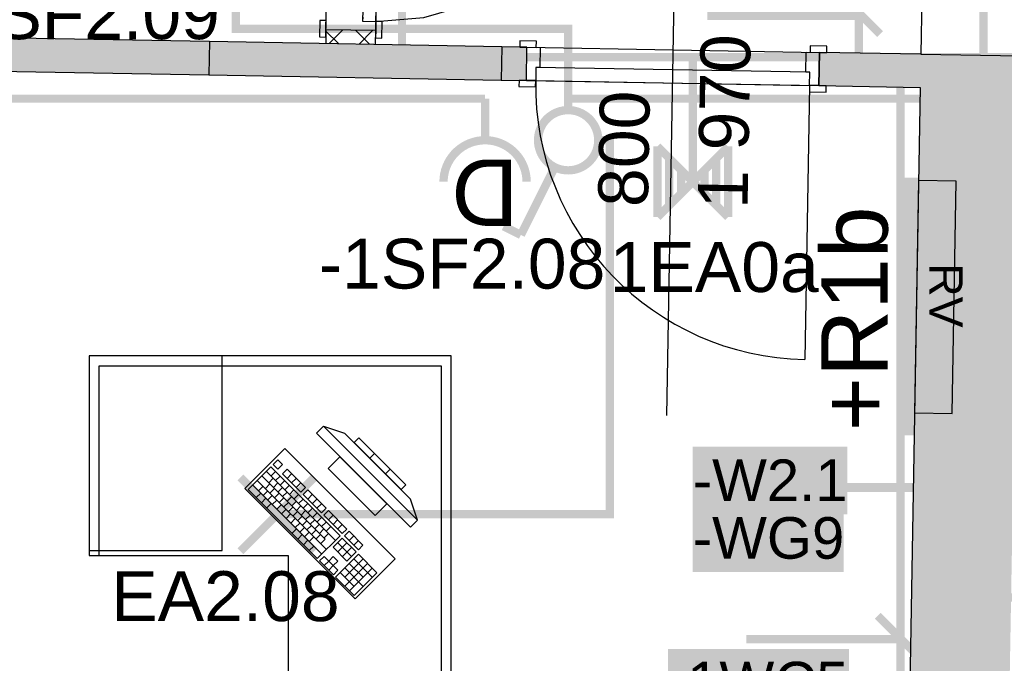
# Model space of a CAD drawing. Extents: x -12025 to 39812, y -30157 to 12.
# Tile 6 of 59: x 13350 to 16312, y -19573 to -17638. Entities that reach past the tile are written whole.
import ezdxf
from ezdxf.enums import TextEntityAlignment as Align

# ---------------------------------------------------------------- set-up
doc = ezdxf.new("R2010")
doc.units = 0
doc.header["$MEASUREMENT"] = 0
for name, color, linetype in [('0 (Pozadí)', 254, 'Continuous'), ('OÚ Dukovany nouzové osvětlení', 36, 'Continuous'), ('OÚ Dukovany půdorys kóty 2NP', 7, 'Continuous'), ('OÚ Dukovany půdorys podklad 2NP', 7, 'Continuous'), ('OÚ Dukovany rozváděče', 6, 'Continuous'), ('OÚ Dukovany světla', 132, 'Continuous'), ('OÚ Dukovany zásuvky', 92, 'Continuous'), ('Zakladni', 7, 'Continuous')]:
    doc.layers.add(name, color=color, linetype=linetype)
doc.styles.add('Arial', font='txt')
doc.styles.add('Arial_B', font='txt')

# ---------------------------------------------------------------- blocks, each defined once
blk = doc.blocks.new('Zásuvka (7)')
at = {"color": 0, "linetype": 'Continuous', "const_width": 25}
blk.add_lwpolyline([(0, 250), (0, 125)], dxfattribs=at)
for points in [[(-125, 0, -0.414214), (0, 125)], [(0, 125, -0.414214), (125, 0)]]:
    blk.add_lwpolyline(points, format="xyb", dxfattribs=at)
at = {"color": 0, "linetype": 'Continuous', "style": 'Arial'}
blk.add_text('D', height=200, rotation=180, dxfattribs=at).set_placement((0, 66.9), align=Align.CENTER)
blk = doc.blocks.new('Jednopólový vypínač (8)')
at = {"color": 0, "linetype": 'Continuous', "const_width": 25}
for points in [[(142.4, 284.9), (38.8, 77.7)], [(142.4, 284.9), (194.2, 259)]]:
    blk.add_lwpolyline(points, dxfattribs=at)
for points in [[(0, 90.6, 0.414214), (-90.6, 0)], [(90.6, 0, 0.414214), (0, 90.6)], [(-90.6, 0, 0.414214), (0, -90.6)], [(0, -90.6, 0.414214), (90.6, 0)]]:
    blk.add_lwpolyline(points, format="xyb", dxfattribs=at)
at = {"color": 0, "linetype": 'Continuous', "style": 'Arial'}
blk.add_text('-1SF2.09', height=150, dxfattribs=at).set_placement((-910, -196.1))
blk = doc.blocks.new('Jednopólový vypínač (9)')
at = {"color": 0, "linetype": 'Continuous', "const_width": 25}
for points in [[(0, 90.6, 0.414214), (-90.6, 0)], [(90.6, 0, 0.414214), (0, 90.6)], [(-90.6, 0, 0.414214), (0, -90.6)], [(0, -90.6, 0.414214), (90.6, 0)]]:
    blk.add_lwpolyline(points, format="xyb", dxfattribs=at)
for points in [[(-142.4, -284.9), (-38.8, -77.7)], [(-142.4, -284.9), (-194.2, -259)]]:
    blk.add_lwpolyline(points, dxfattribs=at)
at = {"color": 0, "linetype": 'Continuous', "style": 'Arial'}
blk.add_text('-1SF2.08', height=150, dxfattribs=at).set_placement((-750, -446.1))
blk = doc.blocks.new('P_zarovkove_svitidlo')
at = {"color": 0, "linetype": 'Continuous', "const_width": 25}
for points in [[(111, -111), (-111, 111)], [(-111, -111), (111, 111)]]:
    blk.add_lwpolyline(points, dxfattribs=at)
at = {"color": 0, "linetype": 'Continuous', "style": 'Arial'}
blk.add_text('EA2.08', height=150, dxfattribs=at).set_placement((-500, -321.1))
blk = doc.blocks.new('Stoupací vedení směrem nahoru')
at = {"color": 0, "linetype": 'Continuous'}
for points, const_width in [([(0, 52.8, 0.414214), (-52.8, 0)], 25), ([(52.8, 0, 0.414214), (0, 52.8)], 25), ([(0, 26.4, 0.414214), (-26.4, 0)], 52.8), ([(26.4, 0, 0.414214), (0, 26.4)], 52.8), ([(-52.8, 0, 0.414214), (0, -52.8)], 25), ([(-26.4, 0, 0.414214), (0, -26.4)], 52.8), ([(0, -26.4, 0.414214), (26.4, 0)], 52.8), ([(0, -52.8, 0.414214), (52.8, 0)], 25)]:
    blk.add_lwpolyline(points, format="xyb", dxfattribs=dict(at, const_width=const_width))
at = {"color": 0, "linetype": 'Continuous', "const_width": 25}
for points in [[(-211.1, -422.2), (0, 0)], [(-211.1, -422.2), (-197.9, -316.7)], [(-211.1, -422.2), (-131.9, -356.3)]]:
    blk.add_lwpolyline(points, dxfattribs=at)
blk = doc.blocks.new('Rozvadeč')
at = {"color": 0, "linetype": 'Continuous', "const_width": 25}
for points in [[(0, 0), (-250, 0), (-250, -750), (0, -750)], [(-93.8, -97.2), (-156.2, -97.2), (-156.2, -666.7), (-93.8, -666.7)]]:
    blk.add_lwpolyline(points, close=True, dxfattribs=at)
at = {"color": 0, "linetype": 'Continuous'}
blk.add_solid([(-93.8, -97.2), (-156.2, -97.2), (-93.8, -666.7), (-156.2, -666.7)], dxfattribs=at)
at = {"layer": '0 (Pozadí)', "linetype": 'Continuous'}
blk.add_solid([(0, 0), (-250, 0), (0, -750), (-250, -750)], dxfattribs=at)
at = {"color": 0, "linetype": 'Continuous', "style": 'Arial'}
blk.add_text('+R1b', height=200, rotation=90, dxfattribs=at).set_placement((-288.5, -750))
blk = doc.blocks.new('(19)')
at = {"color": 7, "linetype": 'Continuous', "const_width": 25}
for points in [[(520, 0), (395, 125)], [(460, 55), (0, 55)]]:
    blk.add_lwpolyline(points, dxfattribs=at)
at = {"layer": '0 (Pozadí)', "linetype": 'Continuous'}
blk.add_solid([(-236.5, 25.1), (308.6, 25.1), (-236.5, -178.4), (308.6, -178.4)], dxfattribs=at)
at = {"color": 7, "linetype": 'Continuous', "style": 'Arial_B'}
blk.add_text('-1WC5', height=125, dxfattribs=at).set_placement((-236.5, -138.4))
blk = doc.blocks.new('(27)')
at = {"color": 7, "linetype": 'Continuous', "const_width": 25}
for points in [[(520, 0), (395, 125)], [(460, 55), (0, 55)]]:
    blk.add_lwpolyline(points, dxfattribs=at)
at = {"layer": '0 (Pozadí)', "linetype": 'Continuous'}
blk.add_solid([(-308.4, 275.8), (334.9, 275.8), (-308.4, 72.3), (334.9, 72.3)], dxfattribs=at)
at = {"color": 7, "linetype": 'Continuous', "style": 'Arial_B'}
blk.add_text('-1WC10', height=125, dxfattribs=at).set_placement((-308.4, 112.3))
blk = doc.blocks.new('(65)')
at = {"color": 7, "linetype": 'Continuous', "const_width": 25}
for points in [[(60, -60), (-65, 65)], [(0, 0), (-460, 0)]]:
    blk.add_lwpolyline(points, dxfattribs=at)
at = {"layer": '0 (Pozadí)', "linetype": 'Continuous'}
blk.add_solid([(-864.3, -52.1), (-410, -52.1), (-864.3, -255.6), (-410, -255.6)], dxfattribs=at)
at = {"color": 7, "linetype": 'Continuous', "style": 'Arial_B'}
blk.add_text('-WG9', height=125, dxfattribs=at).set_placement((-864.3, -215.6))
blk = doc.blocks.new('(66)')
at = {"color": 7, "linetype": 'Continuous', "const_width": 25}
for points in [[(520, 0), (395, 125)], [(460, 55), (0, 55)]]:
    blk.add_lwpolyline(points, dxfattribs=at)
at = {"layer": '0 (Pozadí)', "linetype": 'Continuous'}
blk.add_solid([(-401.5, 178.6), (63.7, 178.6), (-401.5, -24.9), (63.7, -24.9)], dxfattribs=at)
at = {"color": 7, "linetype": 'Continuous', "style": 'Arial_B'}
blk.add_text('-W2.1', height=125, dxfattribs=at).set_placement((-401.5, 15.1))
blk = doc.blocks.new('Svítidlo pro nouzové osvětlení (4)')
at = {"color": 0, "linetype": 'Continuous', "const_width": 25}
for points in [[(0, 212.5), (0, 0)], [(106.2, 106.2), (-106.2, -106.2)], [(106.2, -106.2), (-106.2, 106.2)], [(-106.2, 106.2), (-106.2, -106.2)], [(106.2, 106.2), (106.2, -106.2)], [(-70.8, 70.8), (-70.8, -70.8)], [(70.8, 70.8), (70.8, -70.8)], [(-35.4, 35.4), (-35.4, -35.4)], [(35.4, 35.4), (35.4, -35.4)]]:
    blk.add_lwpolyline(points, dxfattribs=at)
at = {"color": 0, "linetype": 'Continuous', "style": 'Arial'}
blk.add_text('1EA0a', height=150, dxfattribs=at).set_placement((-250, -331.4))

msp = doc.modelspace()

# ---------------------------------------------------------------- hatches: boundary and pattern name
at = {"layer": 'OÚ Dukovany půdorys podklad 2NP', "linetype": 'Continuous'}
h = msp.add_hatch(dxfattribs=at)
h.set_pattern_fill('ZDIVO___TVÁRNICE_01', color=21, style=0, pattern_type=2)
h.set_pattern_definition([(45, (0, 0), (-45.96194, 45.96194), []), (135, (0, 0), (45.96194, 45.96194), [])])
edge = h.paths.add_edge_path()
edge.add_spline(control_points=[(14270.4, -17708.9), (14270.4, -17708.9), (14420.4, -17711.5), (14420.4, -17711.5)], knot_values=[0, 0, 0, 0, 1, 1, 1, 1], degree=3, periodic=0)
edge.add_spline(control_points=[(14420.4, -17711.5), (14420.4, -17711.5), (14421.1, -17670.5), (14421.1, -17670.5)], knot_values=[0, 0, 0, 0, 1, 1, 1, 1], degree=3, periodic=0)
edge.add_spline(control_points=[(14421.1, -17670.5), (14421.1, -17670.5), (14271.1, -17667.8), (14271.1, -17667.8)], knot_values=[0, 0, 0, 0, 1, 1, 1, 1], degree=3, periodic=0)
edge.add_spline(control_points=[(14271.1, -17667.8), (14271.1, -17667.8), (14270.4, -17708.9), (14270.4, -17708.9)], knot_values=[0, 0, 0, 0, 1, 1, 1, 1], degree=3, periodic=0)
edge.add_spline(control_points=[(14270.4, -17708.9), (14270.4, -17708.9), (14270.4, -17708.9), (14270.4, -17708.9)], knot_values=[0, 0, 0, 0, 1, 1, 1, 1], degree=3, periodic=0)

# ---------------------------------------------------------------- linework, layer by layer
at = {"layer": 'OÚ Dukovany nouzové osvětlení', "linetype": 'Continuous', "const_width": 25}
for points in [[(19412.5, -17125), (19412.5, -17625), (16375, -17625), (16375, -17750), (16000, -17750), (16000, -18125)], [(16000, -18125), (16000, -17750), (16375, -17750), (16375, -17625), (24625, -17625), (24625, -17250), (25037.5, -17250)], [(15375, -17912.5), (15375, -17750), (16000, -17750)]]:
    msp.add_lwpolyline(points, dxfattribs=at)
at = {"layer": 'OÚ Dukovany půdorys kóty 2NP', "color": 1, "linetype": 'Continuous'}
msp.add_line((15296.7, -18827.9), (15321.4, -17428.1), dxfattribs=at)
at = {"layer": 'OÚ Dukovany půdorys podklad 2NP', "color": 8, "linetype": 'Continuous'}
for p, q in [((16086.7, -16286.4), (16061.3, -17741.2)), ((16061.3, -17741.2), (16361.3, -17746.4))]:
    msp.add_line(p, q, dxfattribs=at)
at = {"layer": 'OÚ Dukovany půdorys podklad 2NP', "color": 1, "linetype": 'Continuous'}
for p, q in [((14271.1, -17667.8), (14284.9, -16887.9)), ((14421.1, -17670.5), (14434.9, -16890.6)), ((14394.4, -16917.9), (14381.6, -17641.8)), ((14421.6, -17642.5), (14434.4, -16918.6)), ((14271.1, -17667.8), (14271.8, -17627.8)), ((14252.6, -17639.5), (14251.8, -17689.5)), ((14271.6, -17639.8), (14252.6, -17639.5)), ((14270.8, -17689.8), (14271.6, -17639.8)), ((14381.8, -17629.8), (14381.6, -17641.8)), ((14381.6, -17641.8), (14421.6, -17642.5)), ((14381.6, -17641.8), (14421.6, -17642.5)), ((14421.6, -17642.5), (14420.7, -17692.5)), ((14421.6, -17642.5), (14421.1, -17670.5)), ((14440.6, -17642.8), (14421.6, -17642.5)), ((14439.7, -17692.8), (14440.6, -17642.8)), ((14271.1, -17667.8), (14270.4, -17708.9)), ((14271.1, -17667.8), (14270.8, -17689.8)), ((14271.1, -17667.8), (14270.8, -17689.8)), ((14271.1, -17667.8), (14270.8, -17689.8)), ((14421.1, -17670.5), (14271.1, -17667.8)), ((14421.1, -17670.5), (14271.1, -17667.8)), ((14421.1, -17670.5), (14271.1, -17667.8)), ((14421.1, -17670.5), (14271.1, -17667.8)), ((14420.4, -17711.5), (14421.1, -17670.5)), ((14421.1, -17670.5), (14420.7, -17692.5)), ((14421.1, -17670.5), (14420.7, -17692.5)), ((14421.1, -17670.5), (14420.7, -17692.5)), ((14800.6, -17719), (13920.8, -17703.5)), ((14251.8, -17689.5), (14270.8, -17689.8)), ((14420.7, -17692.5), (14439.7, -17692.8)), ((14854.5, -17700.9), (14854.1, -17719.9)), ((14904.5, -17701.8), (14854.5, -17700.9)), ((14904.1, -17720.8), (14904.5, -17701.8)), ((15728.3, -17716.3), (15728, -17735.3)), ((15778.3, -17717.2), (15728.3, -17716.3)), ((15778, -17736.2), (15778.3, -17717.2)), ((14854.1, -17719.9), (14904.1, -17720.8)), ((14876.1, -17720.3), (14854.1, -17719.9)), ((14876.1, -17720.3), (14854.1, -17719.9)), ((14874.4, -17820.3), (14876.1, -17720.3)), ((14874.4, -17820.3), (14876.1, -17720.3)), ((14874.4, -17820.3), (14876.1, -17720.3)), ((14876.1, -17720.3), (15756, -17735.8)), ((14876.1, -17720.3), (14916.1, -17721)), ((14916.1, -17721), (14915.1, -17781)), ((15715, -17795.1), (15716, -17735.1)), ((15716, -17735.1), (15756, -17735.8)), ((15728, -17735.3), (15778, -17736.2)), ((15756, -17735.8), (15754.2, -17835.8)), ((15754.2, -17835.8), (15756, -17735.8)), ((15754.2, -17835.8), (15756, -17735.8)), ((15756, -17735.8), (15778, -17736.2)), ((15756, -17735.8), (15778, -17736.2)), ((13919, -17803.4), (14798.9, -17818.9)), ((14903.1, -17780.8), (14902.4, -17820.8)), ((14903.1, -17780.8), (14902.4, -17820.8)), ((14915.1, -17781), (14903.1, -17780.8)), ((15727, -17795.3), (14903.1, -17780.8)), ((15727, -17795.3), (15715, -17795.1)), ((15726.2, -17835.3), (15727, -17795.3)), ((15726.2, -17835.3), (15727, -17795.3)), ((14852.4, -17819.9), (14852, -17838.9)), ((14902.4, -17820.8), (14852.4, -17819.9)), ((14874.4, -17820.3), (14852.4, -17819.9)), ((14874.4, -17820.3), (14852.4, -17819.9)), ((14874.4, -17820.3), (15754.2, -17835.8)), ((14902.4, -17820.8), (14874.4, -17820.3)), ((14902, -17839.8), (14902.4, -17820.8)), ((14902.4, -17820.8), (15726.2, -17835.3)), ((15726.2, -17835.3), (15711.7, -18659.1)), ((15726.2, -17835.3), (15725.9, -17854.3)), ((15776.2, -17836.2), (15726.2, -17835.3)), ((15754.2, -17835.8), (15726.2, -17835.3)), ((15754.2, -17835.8), (15776.2, -17836.2)), ((15754.2, -17835.8), (15776.2, -17836.2)), ((14852, -17838.9), (14902, -17839.8)), ((15725.9, -17854.3), (15775.9, -17855.1)), ((15775.9, -17855.1), (15776.2, -17836.2)), ((13588.9, -18648.7), (13558.9, -18648.7)), ((13558.9, -18648.7), (13558.9, -18678.7)), ((14617.9, -18648.7), (13588.9, -18648.7)), ((13958.9, -19233.7), (13958.9, -18648.7)), ((14647.9, -18648.7), (14617.9, -18648.7)), ((14647.9, -18678.7), (14647.9, -18648.7)), ((13558.9, -18678.7), (13558.9, -19248.7)), ((13588.9, -18678.7), (14617.9, -18678.7)), ((13588.9, -19248.7), (13588.9, -18678.7)), ((14617.9, -18678.7), (14617.9, -20491.1)), ((14647.9, -20491.1), (14647.9, -18678.7)), ((14263.8, -18859.8), (14242.5, -18881)), ((14546.6, -19142.6), (14263.8, -18859.8)), ((14263.8, -18859.8), (14327.4, -18881)), ((14242.5, -18881), (14525.4, -19163.8)), ((14327.4, -18881), (14525.4, -19079)), ((14369.8, -18895.1), (14355.7, -18909.3)), ((14511.2, -19036.5), (14369.8, -18895.1)), ((14355.7, -18909.3), (14497.1, -19050.7)), ((14126.4, -18961.5), (14112.6, -18975.2)), ((14140.2, -18975.3), (14126.4, -18961.5)), ((14313.2, -18951.7), (14277.9, -18987)), ((14454.7, -19093.1), (14313.2, -18951.7)), ((14402.8, -18956.4), (14417, -18942.3)), ((14105.8, -18982.1), (14037.2, -19050.6)), ((14313.5, -19189.8), (14105.8, -18982.1)), ((14112.6, -18975.2), (14126.5, -18989.1)), ((14126.5, -18989.1), (14140.2, -18975.3)), ((14154.1, -18989.2), (14140.3, -19002.9)), ((14209.4, -19044.6), (14154.1, -18989.2)), ((14277.9, -18987), (14419.3, -19128.5)), ((14450, -19003.5), (14464.1, -18989.4)), ((14078.4, -19009.5), (14268.8, -19199.9)), ((14092.1, -18995.8), (14299.8, -19203.5)), ((14099.1, -19030.3), (14112.8, -19016.6)), ((14105.9, -19009.6), (14119.6, -18995.9)), ((14119.8, -19023.5), (14133.5, -19009.8)), ((14140.3, -19002.9), (14195.7, -19058.3)), ((14154.2, -19016.8), (14167.9, -19003)), ((14168, -19030.6), (14181.8, -19016.9)), ((14037.2, -19050.6), (14244.9, -19258.3)), ((14050.9, -19036.9), (14258.6, -19244.6)), ((14064.6, -19023.2), (14272.4, -19230.9)), ((14068.2, -19054.2), (14082, -19040.5)), ((14088.9, -19047.4), (14102.6, -19033.7)), ((14102.7, -19061.3), (14116.4, -19047.6)), ((14113, -19044.1), (14126.7, -19030.4)), ((14126.8, -19058), (14140.5, -19044.2)), ((14133.6, -19037.3), (14147.3, -19023.6)), ((14147.5, -19051.2), (14161.2, -19037.5)), ((14181.9, -19044.4), (14195.6, -19030.7)), ((14195.7, -19058.3), (14209.4, -19044.6)), ((14497.1, -19050.7), (14511.2, -19036.5)), ((14061.5, -19074.9), (14075.2, -19061.2)), ((14077, -19090.4), (14090.7, -19076.7)), ((14082.1, -19068.1), (14095.8, -19054.4)), ((14095.9, -19081.9), (14109.7, -19068.2)), ((14116.6, -19075.1), (14130.3, -19061.4)), ((14130.4, -19089), (14144.1, -19075.3)), ((14140.7, -19071.8), (14154.4, -19058.1)), ((14154.5, -19085.7), (14168.2, -19071.9)), ((14161.3, -19065), (14175, -19051.3)), ((14175.2, -19078.9), (14188.9, -19065.2)), ((14189, -19092.7), (14202.7, -19079)), ((14216.4, -19051.5), (14202.7, -19065.2)), ((14202.7, -19065.2), (14258, -19120.6)), ((14271.8, -19106.9), (14216.4, -19051.5)), ((14216.5, -19079.1), (14230.2, -19065.4)), ((14230.4, -19092.9), (14244.1, -19079.2)), ((14546.6, -19142.6), (14525.4, -19079)), ((14092.6, -19106), (14106.3, -19092.3)), ((14109.8, -19095.8), (14123.5, -19082.1)), ((14123.6, -19109.6), (14137.3, -19095.9)), ((14137.5, -19123.5), (14151.2, -19109.8)), ((14144.3, -19102.8), (14158, -19089.1)), ((14158.1, -19116.7), (14171.8, -19103)), ((14168.4, -19099.5), (14182.1, -19085.8)), ((14182.2, -19113.3), (14195.9, -19099.6)), ((14202.9, -19106.6), (14216.6, -19092.8)), ((14216.7, -19120.4), (14230.4, -19106.7)), ((14244.2, -19106.8), (14257.9, -19093)), ((14258, -19120.6), (14271.8, -19106.9)), ((14419.3, -19128.5), (14454.7, -19093.1)), ((14151.3, -19137.3), (14165, -19123.6)), ((14165.2, -19151.2), (14178.9, -19137.4)), ((14172, -19130.5), (14185.7, -19116.8)), ((14185.8, -19144.4), (14199.5, -19130.7)), ((14196.1, -19127.2), (14209.8, -19113.5)), ((14209.9, -19141), (14223.6, -19127.3)), ((14230.6, -19134.3), (14244.3, -19120.5)), ((14244.4, -19148.1), (14258.1, -19134.4)), ((14278.7, -19113.8), (14265, -19127.5)), ((14265, -19127.5), (14320.4, -19182.9)), ((14334.1, -19169.2), (14278.7, -19113.8)), ((14278.8, -19141.4), (14292.5, -19127.7)), ((14168.8, -19182.2), (14182.5, -19168.5)), ((14179, -19165), (14192.7, -19151.3)), ((14192.9, -19178.9), (14206.6, -19165.1)), ((14199.7, -19158.2), (14213.4, -19144.5)), ((14213.5, -19172.1), (14227.2, -19158.4)), ((14223.8, -19154.9), (14237.5, -19141.2)), ((14237.6, -19168.7), (14251.3, -19155)), ((14251.5, -19182.6), (14265.2, -19168.9)), ((14258.2, -19161.9), (14272, -19148.2)), ((14272.1, -19175.8), (14285.8, -19162.1)), ((14292.7, -19155.2), (14306.4, -19141.5)), ((14306.5, -19169.1), (14320.2, -19155.4)), ((14320.4, -19182.9), (14334.1, -19169.2)), ((14525.4, -19163.8), (14546.6, -19142.6)), ((14186.1, -19199.5), (14199.8, -19185.8)), ((14206.7, -19192.7), (14220.4, -19179)), ((14220.6, -19206.6), (14234.3, -19192.8)), ((14227.4, -19185.9), (14241.1, -19172.2)), ((14241.2, -19199.8), (14254.9, -19186)), ((14244.9, -19258.3), (14313.5, -19189.8)), ((14265.3, -19196.4), (14279, -19182.7)), ((14320.4, -19196.7), (14293, -19224.1)), ((14362, -19238.2), (14320.4, -19196.7)), ((14341, -19176.1), (14327.3, -19189.8)), ((14327.3, -19189.8), (14368.8, -19231.4)), ((14382.5, -19217.7), (14341, -19176.1)), ((14341.1, -19203.7), (14354.8, -19190)), ((14203.4, -19216.8), (14217.1, -19203.1)), ((14220.7, -19234.1), (14234.4, -19220.4)), ((14255.1, -19213.6), (14268.8, -19199.9)), ((14293, -19224.1), (14334.5, -19265.7)), ((14306.7, -19210.4), (14348.3, -19252)), ((14306.8, -19238), (14334.3, -19210.5)), ((14320.7, -19251.8), (14348.1, -19224.4)), ((14355, -19217.5), (14368.7, -19203.8)), ((14368.8, -19231.4), (14382.5, -19217.7)), ((13558.9, -19233.7), (13958.9, -19233.7)), ((13558.9, -19248.7), (13588.9, -19248.7)), ((14265.6, -19251.6), (14251.9, -19265.3)), ((14279.4, -19265.4), (14265.6, -19251.6)), ((14293.1, -19251.7), (14279.4, -19265.4)), ((14307, -19265.5), (14293.1, -19251.7)), ((14368.9, -19245.2), (14300.3, -19313.7)), ((14334.5, -19265.7), (14362, -19238.2)), ((14424.3, -19300.6), (14368.9, -19245.2)), ((14251.9, -19265.3), (14293.4, -19306.8)), ((14265.7, -19279.1), (14279.4, -19265.4)), ((14279.4, -19265.4), (14293.3, -19279.3)), ((14279.6, -19293), (14293.3, -19279.3)), ((14293.3, -19279.3), (14307, -19265.5)), ((14307.1, -19293.1), (14293.3, -19279.3)), ((14327.8, -19286.3), (14383.1, -19341.7)), ((14327.9, -19313.9), (14382.7, -19259)), ((14328, -19341.4), (14396.6, -19272.9)), ((14341.5, -19272.6), (14383, -19314.1)), ((14341.9, -19355.3), (14410.4, -19286.7)), ((14355.2, -19258.9), (14410.6, -19314.3)), ((14293.4, -19306.8), (14307.1, -19293.1)), ((14300.3, -19313.7), (14355.7, -19369.1)), ((14314, -19300), (14355.6, -19341.6)), ((14355.7, -19369.1), (14424.3, -19300.6))]:
    msp.add_line(p, q, dxfattribs=at)
at = {"layer": 'OÚ Dukovany půdorys podklad 2NP', "color": 7, "linetype": 'Continuous'}
for p, q in [((13920.8, -17703.5), (12271, -17674.4)), ((13920.8, -17703.5), (13919, -17803.4)), ((14800.6, -17719), (14798.9, -17818.9)), ((14876.1, -17720.3), (14800.6, -17719)), ((14876.1, -17720.3), (14854.1, -17719.9)), ((14874.4, -17820.3), (14876.1, -17720.3)), ((15754.2, -17835.8), (15756, -17735.8)), ((15756, -17735.8), (15778, -17736.2)), ((16061.3, -17741.2), (15756, -17735.8)), ((16061.3, -17741.2), (16361.3, -17746.4)), ((12269.3, -17774.4), (13919, -17803.4)), ((14798.9, -17818.9), (14874.4, -17820.3)), ((14874.4, -17820.3), (14852.4, -17819.9)), ((15754.2, -17835.8), (15776.2, -17836.2)), ((15754.2, -17835.8), (16059.6, -17841.1)), ((16059.6, -17841.1), (16011, -20623.9))]:
    msp.add_line(p, q, dxfattribs=at)
at = {"layer": 'OÚ Dukovany půdorys podklad 2NP', "color": 1, "linetype": 'Continuous', "flags": 128}
msp.add_lwpolyline([(14421.6, -17642.5), (14566.2, -17630.7), (14701.5, -17591.8), (14824.6, -17528.7), (14932.8, -17444.1), (15023.1, -17340.5), (15092.6, -17220.9), (15138.5, -17087.8), (15157.9, -16944.1), (15157.9, -16944.1)], dxfattribs=at)
at = {"layer": 'OÚ Dukovany půdorys podklad 2NP', "color": 7, "linetype": 'Continuous'}
msp.add_lwpolyline([(16042.5, -18819.6), (16155.8, -18821.6), (16168, -18122.8), (16054.7, -18120.8)], close=True, dxfattribs=at)
at = {"layer": 'OÚ Dukovany půdorys podklad 2NP', "color": 1, "linetype": 'Continuous'}
for points in [[(14647.9, -18648.7), (13558.9, -18648.7), (13558.9, -19248.7), (14157.7, -19248.7), (14157.7, -20521.1), (14647.9, -20521.1)], [(14147.1, -18926.9), (14026.9, -19047.1), (14359.2, -19379.5), (14479.4, -19259.3)]]:
    msp.add_lwpolyline(points, close=True, dxfattribs=at)
msp.add_arc((15726.2, -17835.3), 824, 178.9912, 268.9912, dxfattribs=at)
at = {"layer": 'OÚ Dukovany půdorys podklad 2NP', "color": 254, "linetype": 'Continuous'}
for points in [[(12271, -17674.4), (12269.3, -17774.4), (13920.8, -17703.5), (13919, -17803.4)], [(14798.9, -17818.9), (14874.4, -17820.3), (14800.6, -17719), (14876.1, -17720.3)], [(15754.2, -17835.8), (16384.7, -17846.9), (15756, -17735.8), (16386.5, -17746.9)], [(16311.1, -20623.9), (16359.5, -17846.4), (16011, -20623.9), (16059.6, -17841.1)]]:
    msp.add_solid(points, dxfattribs=at)
at = {"layer": 'OÚ Dukovany půdorys podklad 2NP', "color": 9, "linetype": 'Continuous'}
msp.add_solid([(13919, -17803.4), (14798.9, -17818.9), (13920.8, -17703.5), (14800.6, -17719)], dxfattribs=at)
at = {"layer": 'OÚ Dukovany světla', "linetype": 'Continuous', "const_width": 25}
for points in [[(16250, -16590.6), (16250, -17875)], [(24909.4, -16750), (24750, -16750), (24750, -17625), (16375, -17625), (16375, -17750), (16000, -17750), (16000, -18125)], [(15000, -17909.4), (15000, -17665), (14500, -17665), (14000, -17665), (14000, -17590.6)], [(19625, -17750), (16500, -17750), (16500, -17875), (15000, -17875), (15000, -17909.4)], [(16125, -17875), (16125, -18125)], [(15090.6, -18000), (15125, -18000), (15125, -18625), (15125, -19125), (14125, -19125)], [(16302.8, -19375), (16375, -19375), (16375, -18500), (16447.2, -18500)]]:
    msp.add_lwpolyline(points, dxfattribs=at)
at = {"layer": 'OÚ Dukovany zásuvky', "linetype": 'Continuous', "const_width": 25}
for points in [[(15875, -17750), (12375, -17750), (12375, -16125), (13125, -16125)], [(14000, -16125), (14500, -16125), (14500, -17750)], [(16000, -18125), (16000, -17750), (16375, -17750), (16375, -17625), (19125, -17625), (19500, -17625), (19500, -16250)], [(15875, -17750), (15875, -17500)], [(12625, -17625), (12625, -17750), (16000, -17750)], [(12500, -20500), (12500, -20625), (12250, -20625), (12250, -19187.5), (12250, -17875), (14750, -17875)], [(16302.8, -19375), (16500, -19375), (16500, -18552.8)], [(15750, -20625), (16000, -20625), (16000, -18875)], [(16250, -19322.2), (16250, -18875)]]:
    msp.add_lwpolyline(points, dxfattribs=at)

# ---------------------------------------------------------------- block references
at = {"layer": 'OÚ Dukovany nouzové osvětlení', "linetype": 'Continuous'}
msp.add_blockref('Svítidlo pro nouzové osvětlení (4)', (15375, -18125), dxfattribs=at)
at = {"layer": 'OÚ Dukovany rozváděče', "linetype": 'Continuous'}
for name, p in [('Rozvadeč', (16250, -18125)), ('Stoupací vedení směrem nahoru', (16250, -19375))]:
    msp.add_blockref(name, p, dxfattribs=at)
at = {"layer": 'OÚ Dukovany světla', "linetype": 'Continuous'}
for name, p in [('Jednopólový vypínač (8)', (14000, -17500)), ('Jednopólový vypínač (9)', (15000, -18000)), ('P_zarovkove_svitidlo', (14125, -19125))]:
    msp.add_blockref(name, p, dxfattribs=at)
at = {"layer": 'OÚ Dukovany zásuvky', "linetype": 'Continuous'}
msp.add_blockref('Zásuvka (7)', (14750, -18125), dxfattribs=at)
at = {"layer": 'Zakladni', "color": 7, "linetype": 'Continuous'}
for name, p in [('(27)', (15418.4, -17680.8)), ('(66)', (15776.5, -19100.1)), ('(65)', (16239.3, -19042.9)), ('(19)', (15536.5, -19555.1))]:
    msp.add_blockref(name, p, dxfattribs=at)

# ---------------------------------------------------------------- texts
at = {"layer": 'OÚ Dukovany půdorys kóty 2NP', "color": 7, "linetype": 'Continuous', "style": 'Arial'}
for s, p in [('1\xa0970', (15539.7, -18206.9)), ('800', (15239.7, -18201.7))]:
    msp.add_text(s, height=150, rotation=88.9912, dxfattribs=at).set_placement(p)
at = {"layer": 'OÚ Dukovany půdorys podklad 2NP', "color": 7, "linetype": 'Continuous', "style": 'Arial'}
msp.add_text('RV', height=100, rotation=270.0169, dxfattribs=at).set_placement((16087.1, -18466.6), align=Align.CENTER)

doc.saveas('drawing.dxf')
